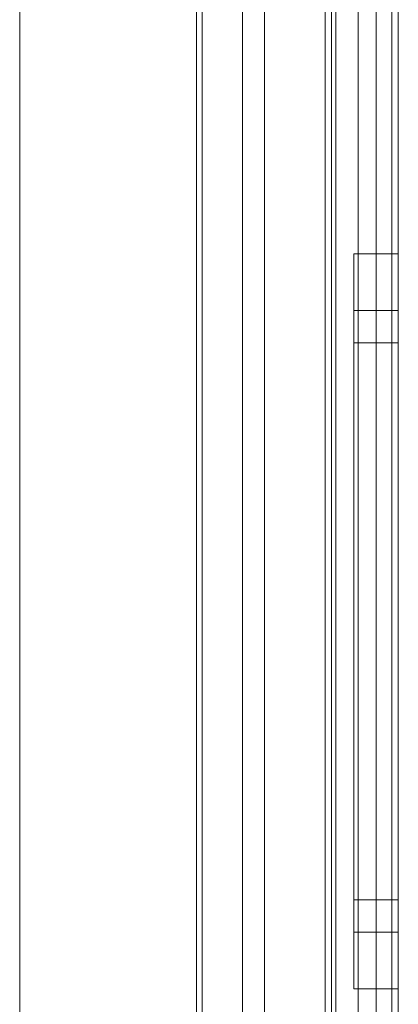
# Model space of a CAD drawing. Extents: x -620 to 300, y 62 to 1112.
# Tile 37 of 226: x -431.639 to -431.469, y 222.65 to 223.092. Entities that reach past the tile are written whole.
import ezdxf

# ---------------------------------------------------------------- set-up
doc = ezdxf.new("R2010")
doc.units = 0
doc.layers.get('0').update_dxf_attribs({"lineweight": 13})
doc.layers.add('60- 61 allgemeine Ausstattung- 4 Terrassen', color=9, linetype='Continuous', lineweight=9, true_color=0x808080)

# ---------------------------------------------------------------- blocks, each defined once
blk = doc.blocks.new('Referenz-A06CPVSGL0')
at = {"layer": '60- 61 allgemeine Ausstattung- 4 Terrassen', "color": 0}
blk.add_line((-431.63881, 211.65342), (-431.63881, 372.51342), dxfattribs=at)
blk = doc.blocks.new('Blockreferenz-A06CPVY0L0')
at = {"color": 251, "linetype": 'ByBlock', "lineweight": -2, "ltscale": 0.13, "true_color": 0x636363}
for p, q in [((-431.50175, 223.4715), (-431.50175, 220.1715)), ((-431.46887, 220.1715), (-431.46887, 223.4715)), ((-431.47175, 223.45117), (-431.47175, 220.1935)), ((-431.55687, 223.3015), (-431.55687, 220.3415)), ((-431.5594, 223.29896), (-431.5594, 220.34403)), ((-431.53887, 223.2955), (-431.53887, 220.3475)), ((-431.53887, 220.3475), (-431.53887, 223.2955)), ((-431.48687, 220.3475), (-431.48687, 223.2955)), ((-431.48687, 223.2955), (-431.48687, 220.3475))]:
    blk.add_line(p, q, dxfattribs=at)
blk = doc.blocks.new('Blockreferenz-A06CPVY8L0')
at = {"color": 9, "linetype": 'ByBlock', "lineweight": -2, "ltscale": 0.13, "true_color": 0xc1c9c4}
for p, q in [((-431.49887, 223.4715), (-431.49887, 222.1215)), ((-431.49687, 223.4715), (-431.49687, 220.1715)), ((-431.46887, 220.1715), (-431.46887, 223.4715)), ((-431.46887, 220.1715), (-431.46887, 223.4715)), ((-431.47887, 223.3615), (-431.47887, 221.8215)), ((-431.47887, 223.3615), (-431.47887, 221.8215)), ((-431.46887, 221.8215), (-431.46887, 223.3615)), ((-431.46887, 223.3615), (-431.46887, 221.8215)), ((-431.47887, 223.3515), (-431.47887, 220.2915)), ((-431.47887, 220.2915), (-431.47887, 223.3515)), ((-431.46887, 220.2915), (-431.46887, 223.3515)), ((-431.46887, 223.3515), (-431.46887, 220.2915)), ((-431.52887, 223.2955), (-431.52887, 220.3475)), ((-431.49687, 220.3475), (-431.49687, 223.2955)), ((-431.55687, 223.1415), (-431.55687, 222.0865)), ((-431.52887, 222.0865), (-431.52887, 223.1415)), ((-431.55687, 222.0865), (-431.55687, 223.11982)), ((-431.46887, 222.9865), (-431.48887, 222.9865)), ((-431.48887, 222.9865), (-431.48887, 222.98087)), ((-431.48887, 222.9865), (-431.48887, 222.98087)), ((-431.46887, 222.98087), (-431.46887, 222.9865)), ((-431.46887, 222.9865), (-431.46887, 222.98087)), ((-431.48887, 222.98087), (-431.48887, 222.96439)), ((-431.48887, 222.98087), (-431.48887, 222.96439)), ((-431.46887, 222.96439), (-431.46887, 222.98087)), ((-431.46887, 222.98087), (-431.46887, 222.96439)), ((-431.48887, 222.96439), (-431.48887, 222.93817)), ((-431.48887, 222.96439), (-431.48887, 222.93817)), ((-431.46887, 222.93817), (-431.46887, 222.96439)), ((-431.46887, 222.96439), (-431.46887, 222.93817)), ((-431.46887, 222.9611), (-431.48887, 222.9611)), ((-431.48887, 222.9611), (-431.48887, 222.95634)), ((-431.48887, 222.9611), (-431.48887, 222.95634)), ((-431.46887, 222.95841), (-431.46887, 222.9611)), ((-431.46887, 222.9611), (-431.46887, 222.95841)), ((-431.48887, 222.95634), (-431.48887, 222.94239)), ((-431.48887, 222.95634), (-431.48887, 222.94239)), ((-431.46887, 222.95047), (-431.46887, 222.95841)), ((-431.46887, 222.95841), (-431.46887, 222.95047)), ((-431.46887, 222.93757), (-431.46887, 222.95047)), ((-431.46887, 222.95047), (-431.46887, 222.93757)), ((-431.46887, 222.9465), (-431.48887, 222.9465)), ((-431.48887, 222.9465), (-431.48887, 222.94224)), ((-431.48887, 222.9465), (-431.48887, 222.94224)), ((-431.46887, 222.94409), (-431.46887, 222.9465)), ((-431.46887, 222.9465), (-431.46887, 222.94409)), ((-431.48887, 222.94239), (-431.48887, 222.92021)), ((-431.48887, 222.94239), (-431.48887, 222.92021)), ((-431.48887, 222.94224), (-431.48887, 222.92975)), ((-431.48887, 222.94224), (-431.48887, 222.92975)), ((-431.46887, 222.93698), (-431.46887, 222.94409)), ((-431.46887, 222.94409), (-431.46887, 222.93698)), ((-431.48887, 222.93817), (-431.48887, 222.904)), ((-431.48887, 222.93817), (-431.48887, 222.904)), ((-431.46887, 222.904), (-431.46887, 222.93817)), ((-431.46887, 222.93817), (-431.46887, 222.904)), ((-431.46887, 222.92021), (-431.46887, 222.93757)), ((-431.46887, 222.93757), (-431.46887, 222.92021)), ((-431.46887, 222.92543), (-431.46887, 222.93698)), ((-431.46887, 222.93698), (-431.46887, 222.92543)), ((-431.48887, 222.92975), (-431.48887, 222.90988)), ((-431.48887, 222.92975), (-431.48887, 222.90988)), ((-431.46887, 222.90988), (-431.46887, 222.92543)), ((-431.46887, 222.92543), (-431.46887, 222.90988)), ((-431.48887, 222.92021), (-431.48887, 222.8913)), ((-431.48887, 222.92021), (-431.48887, 222.8913)), ((-431.46887, 222.89905), (-431.46887, 222.92021)), ((-431.46887, 222.92021), (-431.46887, 222.89905)), ((-431.48887, 222.90988), (-431.48887, 222.884)), ((-431.48887, 222.90988), (-431.48887, 222.884)), ((-431.46887, 222.89094), (-431.46887, 222.90988)), ((-431.46887, 222.90988), (-431.46887, 222.89094)), ((-431.48887, 222.904), (-431.48887, 222.8642)), ((-431.48887, 222.904), (-431.48887, 222.8642)), ((-431.46887, 222.8642), (-431.46887, 222.904)), ((-431.46887, 222.904), (-431.46887, 222.8642)), ((-431.46887, 222.87492), (-431.46887, 222.89905)), ((-431.46887, 222.89905), (-431.46887, 222.87492)), ((-431.48887, 222.8913), (-431.48887, 222.85763)), ((-431.48887, 222.8913), (-431.48887, 222.85763)), ((-431.46887, 222.86933), (-431.46887, 222.89094)), ((-431.46887, 222.89094), (-431.46887, 222.86933)), ((-431.48887, 222.884), (-431.48887, 222.85385)), ((-431.48887, 222.884), (-431.48887, 222.85385)), ((-431.46887, 222.84873), (-431.46887, 222.87492)), ((-431.46887, 222.87492), (-431.46887, 222.84873)), ((-431.46887, 222.84588), (-431.46887, 222.86933)), ((-431.46887, 222.86933), (-431.46887, 222.84588)), ((-431.48887, 222.8642), (-431.48887, 222.8215)), ((-431.48887, 222.8642), (-431.48887, 222.8215)), ((-431.46887, 222.8215), (-431.46887, 222.8642)), ((-431.46887, 222.8642), (-431.46887, 222.8215)), ((-431.48887, 222.85763), (-431.48887, 222.8215)), ((-431.48887, 222.85763), (-431.48887, 222.8215)), ((-431.48887, 222.85385), (-431.48887, 222.8215)), ((-431.48887, 222.85385), (-431.48887, 222.8215)), ((-431.46887, 222.8215), (-431.46887, 222.84873)), ((-431.46887, 222.84873), (-431.46887, 222.8215)), ((-431.46887, 222.8215), (-431.46887, 222.84588)), ((-431.46887, 222.84588), (-431.46887, 222.8215)), ((-431.48887, 222.8215), (-431.48887, 222.78536)), ((-431.48887, 222.8215), (-431.48887, 222.77879)), ((-431.48887, 222.8215), (-431.48887, 222.78914)), ((-431.48887, 222.8215), (-431.48887, 222.78536)), ((-431.48887, 222.8215), (-431.48887, 222.77879)), ((-431.48887, 222.8215), (-431.48887, 222.78914)), ((-431.46887, 222.79426), (-431.46887, 222.8215)), ((-431.46887, 222.77879), (-431.46887, 222.8215)), ((-431.46887, 222.79711), (-431.46887, 222.8215)), ((-431.46887, 222.8215), (-431.46887, 222.79426)), ((-431.46887, 222.8215), (-431.46887, 222.77879)), ((-431.46887, 222.8215), (-431.46887, 222.79711)), ((-431.46887, 222.77366), (-431.46887, 222.79711)), ((-431.46887, 222.79711), (-431.46887, 222.77366)), ((-431.46887, 222.76807), (-431.46887, 222.79426)), ((-431.46887, 222.79426), (-431.46887, 222.76807)), ((-431.48887, 222.78914), (-431.48887, 222.759)), ((-431.48887, 222.78914), (-431.48887, 222.759)), ((-431.48887, 222.78536), (-431.48887, 222.7517)), ((-431.48887, 222.78536), (-431.48887, 222.7517)), ((-431.48887, 222.77879), (-431.48887, 222.739)), ((-431.48887, 222.77879), (-431.48887, 222.739)), ((-431.46887, 222.739), (-431.46887, 222.77879)), ((-431.46887, 222.77879), (-431.46887, 222.739)), ((-431.46887, 222.75205), (-431.46887, 222.77366)), ((-431.46887, 222.77366), (-431.46887, 222.75205)), ((-431.46887, 222.74394), (-431.46887, 222.76807)), ((-431.46887, 222.76807), (-431.46887, 222.74394)), ((-431.48887, 222.759), (-431.48887, 222.73311)), ((-431.48887, 222.759), (-431.48887, 222.73311)), ((-431.48887, 222.7517), (-431.48887, 222.72278)), ((-431.48887, 222.7517), (-431.48887, 222.72278)), ((-431.46887, 222.73311), (-431.46887, 222.75205)), ((-431.46887, 222.75205), (-431.46887, 222.73311)), ((-431.46887, 222.72278), (-431.46887, 222.74394)), ((-431.46887, 222.74394), (-431.46887, 222.72278)), ((-431.48887, 222.739), (-431.48887, 222.70482)), ((-431.48887, 222.739), (-431.48887, 222.70482)), ((-431.46887, 222.70482), (-431.46887, 222.739)), ((-431.46887, 222.739), (-431.46887, 222.70482)), ((-431.48887, 222.73311), (-431.48887, 222.71324)), ((-431.48887, 222.73311), (-431.48887, 222.71324)), ((-431.46887, 222.71756), (-431.46887, 222.73311)), ((-431.46887, 222.73311), (-431.46887, 222.71756)), ((-431.48887, 222.72278), (-431.48887, 222.7006)), ((-431.48887, 222.72278), (-431.48887, 222.7006)), ((-431.46887, 222.70542), (-431.46887, 222.72278)), ((-431.46887, 222.72278), (-431.46887, 222.70542)), ((-431.46887, 222.70601), (-431.46887, 222.71756)), ((-431.46887, 222.71756), (-431.46887, 222.70601)), ((-431.48887, 222.71324), (-431.48887, 222.70075)), ((-431.48887, 222.71324), (-431.48887, 222.70075)), ((-431.48887, 222.70482), (-431.48887, 222.6786)), ((-431.48887, 222.70482), (-431.48887, 222.6786)), ((-431.46887, 222.6989), (-431.46887, 222.70601)), ((-431.46887, 222.70601), (-431.46887, 222.6989)), ((-431.46887, 222.69252), (-431.46887, 222.70542)), ((-431.46887, 222.70542), (-431.46887, 222.69252)), ((-431.46887, 222.6786), (-431.46887, 222.70482)), ((-431.46887, 222.70482), (-431.46887, 222.6786)), ((-431.48887, 222.70075), (-431.48887, 222.6965)), ((-431.48887, 222.70075), (-431.48887, 222.6965)), ((-431.48887, 222.7006), (-431.48887, 222.68665)), ((-431.48887, 222.7006), (-431.48887, 222.68665)), ((-431.46887, 222.6965), (-431.46887, 222.6989)), ((-431.46887, 222.6989), (-431.46887, 222.6965)), ((-431.48887, 222.6965), (-431.46887, 222.6965)), ((-431.46887, 222.68458), (-431.46887, 222.69252)), ((-431.46887, 222.69252), (-431.46887, 222.68458)), ((-431.48887, 222.68665), (-431.48887, 222.6819)), ((-431.48887, 222.68665), (-431.48887, 222.6819)), ((-431.48887, 222.6819), (-431.46887, 222.6819)), ((-431.46887, 222.6819), (-431.46887, 222.68458)), ((-431.46887, 222.68458), (-431.46887, 222.6819)), ((-431.48887, 222.6786), (-431.48887, 222.66212)), ((-431.48887, 222.6786), (-431.48887, 222.66212)), ((-431.46887, 222.66212), (-431.46887, 222.6786)), ((-431.46887, 222.6786), (-431.46887, 222.66212)), ((-431.48887, 222.66212), (-431.48887, 222.6565)), ((-431.48887, 222.66212), (-431.48887, 222.6565)), ((-431.46887, 222.6565), (-431.46887, 222.66212)), ((-431.46887, 222.66212), (-431.46887, 222.6565)), ((-431.48887, 222.6565), (-431.46887, 222.6565))]:
    blk.add_line(p, q, dxfattribs=at)

msp = doc.modelspace()

# ---------------------------------------------------------------- block references
at = {"color": 8, "lineweight": 13, "ltscale": 0.13, "true_color": 0x808080}
msp.add_blockref('Referenz-A06CPVSGL0', (0, 0), dxfattribs=at)
at = {"ltscale": 0.13}
for name in ['Blockreferenz-A06CPVY0L0', 'Blockreferenz-A06CPVY8L0']:
    msp.add_blockref(name, (0, 0), dxfattribs=at)

doc.saveas('drawing.dxf')
